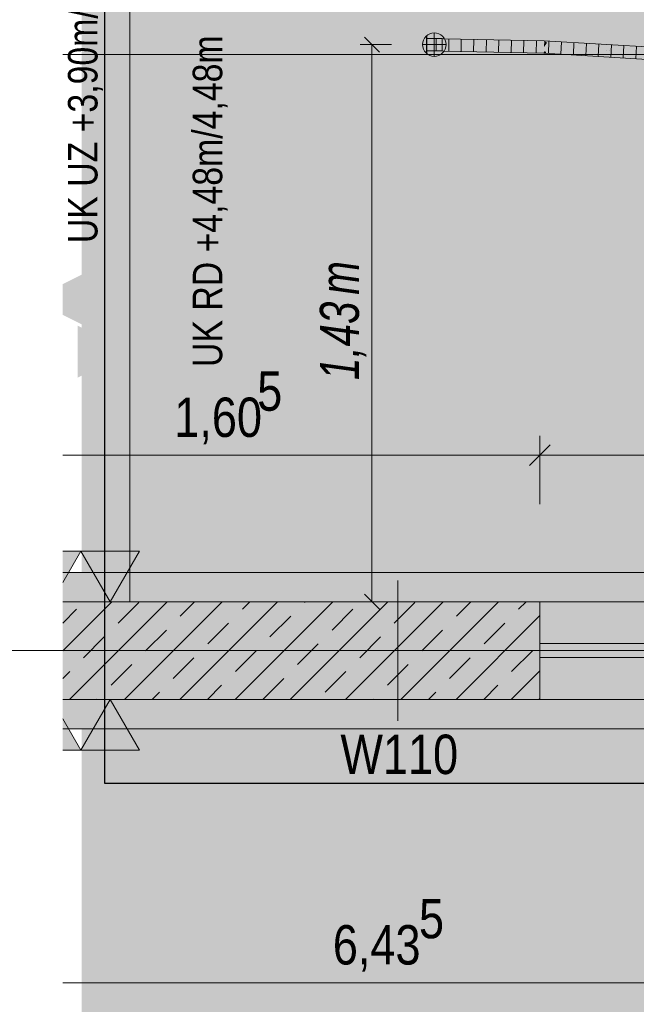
# Model space of a CAD drawing. Extents: x -620 to 300, y 62 to 1162.
# Tile 87 of 93: x -542 to -510, y 817 to 867. Entities that reach past the tile are written whole.
import ezdxf
from ezdxf.lldxf.tags import DXFTag

# ---------------------------------------------------------------- set-up
doc = ezdxf.new("R2010")
doc.units = 0
doc.layers.get('0').update_dxf_attribs({"lineweight": 13})
for name, color, linetype, lineweight, true_color in [('00_Beschriftung UZ', 3, 'Continuous', 35, 0x00ff00), ('30 -34 Innenwände- 1 tragend', 7, 'Continuous', 13, 0xdd0806), ('30 -34 Innenwände- 4 Türen_Fenster', 7, 'Continuous', 15, 0x9955ff), ('30 -35 Decken- 1 Konstruktion-Träger- Stahlbeton', 7, 'Continuous', 13, 0x33aa00), ('30 -35 Decken- 2.1 Treppen Innen 2D', 7, 'Continuous', 9, 0x599559), ('70 -72 Beschriftung- 2 Beschriftung Bauteile', 7, 'Continuous', 9, 0x9999ff), ('70 -76 Bemaßung- 2 Allgemein', 9, 'Continuous', 5, 0x808080), ('E_Aussparung Bemaßung', 5, 'Continuous', 9, 0x0000ff), ('E_Leerrohr 25', 7, 'Continuous', 5, 0xff8000), ('E_Leerrohr 25-Shading', 7, 'Continuous', 9, 0xff8000), ('E_Leerrohr 32', 7, 'Continuous', 9, 0x00b300), ('E_Leerrohr 32-Shading', 7, 'Continuous', 9, 0x00b300), ('E_Leerrohr_Detailnummer', 1, 'Continuous', 25, 0xff0000), ('E_Leerrohrdose 32', 7, 'Continuous', 9, 0x99ff99), ('iwb_Layout Achsbezeichung', 1, 'Continuous', 13, 0xff0000), ('iwb_Layout BA_Markierung', 7, 'Continuous', 9, 0xbadcdc), ('iwb_Schraffur_Unterzug', 7, 'Continuous', 5, 0xffffcc), ('iwb_Schraffur_Verglasung', 5, 'Continuous', 13, 0x0000ff), ('iwb_Schraffur_Wand in Bauart BABW', 7, 'Continuous', 13, 0xac59ff), ('iwb_Sichtbeton', 2, 'Continuous', 50, 0xffff00), ('iwb_Sichtbeton-Shading', 2, 'Continuous', 50, 0xffff00)]:
    doc.layers.add(name, color=color, linetype=linetype, lineweight=lineweight, true_color=true_color)
for name, color, linetype, lineweight in [('70 -71 Achsen- 1 Gebäudeachsen', 7, 'STRICHPUNKT2-A06G94JT8I', 18), ('70 -75 Raumstempel- 3 Wandstempel', 7, 'Continuous', 50), ('Keine', 7, 'Continuous', 9)]:
    doc.layers.add(name, color=color, linetype=linetype, lineweight=lineweight)
doc.styles.get("Standard").update_dxf_attribs({"font": 'ARIALN.TTF'})
tags = doc.linetypes.add('fein_strichliert-A06G94JU8I', pattern=[4, 1, -2, 1]).pattern_tags.tags
tags[8:9] = [DXFTag(74, 4), DXFTag(75, 0), DXFTag(340, '0'), DXFTag(46, 0.0), DXFTag(50, 0.0), DXFTag(44, 0.0), DXFTag(45, 0.0)]
tags[6:7] = [DXFTag(74, 4), DXFTag(75, 0), DXFTag(340, '0'), DXFTag(46, 0.0), DXFTag(50, 0.0), DXFTag(44, 0.0), DXFTag(45, 0.0)]
tags[4:5] = [DXFTag(74, 4), DXFTag(75, 0), DXFTag(340, '0'), DXFTag(46, 0.0), DXFTag(50, 0.0), DXFTag(44, 0.0), DXFTag(45, 0.0)]
tags = doc.linetypes.add('STRICHPUNKT2', pattern=[12.7, 6.35, -3.175, 0, -3.175]).pattern_tags.tags
tags[10:11] = [DXFTag(74, 4), DXFTag(75, 0), DXFTag(340, '0'), DXFTag(46, 0.0), DXFTag(50, 0.0), DXFTag(44, 0.0), DXFTag(45, 0.0)]
tags[8:9] = [DXFTag(74, 4), DXFTag(75, 0), DXFTag(340, '0'), DXFTag(46, 0.0), DXFTag(50, 0.0), DXFTag(44, 0.0), DXFTag(45, 0.0)]
tags[6:7] = [DXFTag(74, 4), DXFTag(75, 0), DXFTag(340, '0'), DXFTag(46, 0.0), DXFTag(50, 0.0), DXFTag(44, 0.0), DXFTag(45, 0.0)]
tags[4:5] = [DXFTag(74, 4), DXFTag(75, 0), DXFTag(340, '0'), DXFTag(46, 0.0), DXFTag(50, 0.0), DXFTag(44, 0.0), DXFTag(45, 0.0)]
tags = doc.linetypes.add('STRICHPUNKT2-A06G94JT8I', pattern=[12.7, 6.35, -3.175, 0, -3.175]).pattern_tags.tags
tags[10:11] = [DXFTag(74, 4), DXFTag(75, 0), DXFTag(340, '0'), DXFTag(46, 0.0), DXFTag(50, 0.0), DXFTag(44, 0.0), DXFTag(45, 0.0)]
tags[8:9] = [DXFTag(74, 4), DXFTag(75, 0), DXFTag(340, '0'), DXFTag(46, 0.0), DXFTag(50, 0.0), DXFTag(44, 0.0), DXFTag(45, 0.0)]
tags[6:7] = [DXFTag(74, 4), DXFTag(75, 0), DXFTag(340, '0'), DXFTag(46, 0.0), DXFTag(50, 0.0), DXFTag(44, 0.0), DXFTag(45, 0.0)]
tags[4:5] = [DXFTag(74, 4), DXFTag(75, 0), DXFTag(340, '0'), DXFTag(46, 0.0), DXFTag(50, 0.0), DXFTag(44, 0.0), DXFTag(45, 0.0)]

# ---------------------------------------------------------------- blocks, each defined once
blk = doc.blocks.new('Shading-A06G94F78I', base_point=(-458.376, 320.614))
at = {"layer": 'iwb_Sichtbeton-Shading', "color": 51, "true_color": 0xffff7f}
for points in [[(-539.606, 837.414), (-515.176, 837.414), (-539.606, 836.957)], [(-539.606, 836.957), (-515.176, 837.414), (-515.176, 836.814)], [(-539.606, 836.957), (-515.176, 836.814), (-539.606, 836.814)], [(-539.606, 832.414), (-515.176, 832.414), (-539.606, 831.957)], [(-539.606, 831.957), (-515.176, 832.414), (-515.176, 831.814)], [(-539.606, 831.957), (-515.176, 831.814), (-539.606, 831.814)]]:
    blk.add_solid(points, dxfattribs=at)
blk = doc.blocks.new('Shading-A06G94H58I', base_point=(-475.427, 860.228))
at = {"layer": 'E_Leerrohr 32-Shading', "color": 83, "true_color": 0x7fbd7f}
for points in [[(-514.956, 865.737), (-514.952, 865.824), (-520.972, 865.948)], [(-520.972, 865.855), (-514.956, 865.731), (-520.972, 865.948), (-514.956, 865.737)], [(-514.81, 865.722), (-514.952, 865.824), (-514.956, 865.737)], [(-514.956, 865.731), (-514.81, 865.722), (-514.956, 865.737)], [(-514.952, 865.824), (-508.947, 865.421), (-508.943, 865.467)], [(-514.952, 865.824), (-514.81, 865.722), (-508.947, 865.421), (-511.659, 865.535)], [(-514.978, 865.185), (-514.974, 865.279), (-520.972, 865.308), (-520.972, 865.402)], [(-514.974, 865.279), (-514.978, 865.185), (-514.864, 865.271), (-514.867, 865.178)], [(-514.974, 865.279), (-514.864, 865.271), (-514.864, 865.272)], [(-514.867, 865.178), (-508.992, 864.829), (-514.864, 865.272), (-508.985, 864.922)], [(-508.947, 865.421), (-511.659, 865.535), (-508.948, 865.398), (-509.762, 865.422)], [(-509.762, 865.422), (-508.95, 865.373), (-508.948, 865.398)], [(-508.948, 865.398), (-508.95, 865.373), (-507.775, 865.342), (-507.275, 865.308)], [(-507.275, 865.308), (-508.95, 865.373), (-505.907, 865.178), (-507.884, 865.272)], [(-508.947, 865.421), (-508.948, 865.398), (-507.775, 865.342)], [(-507.275, 865.308), (-508.943, 865.467), (-508.947, 865.421)], [(-507.884, 865.272), (-502.957, 864.804), (-505.907, 865.178), (-502.946, 864.897)], [(-508.992, 864.829), (-503.017, 864.261), (-508.985, 864.922), (-503.012, 864.31)], [(-503.012, 864.31), (-503.007, 864.354), (-508.985, 864.922)], [(-502.957, 864.804), (-496.963, 864.136), (-502.946, 864.897)], [(-503.017, 864.261), (-499.459, 863.808), (-503.012, 864.31)], [(-499.459, 863.808), (-503.007, 864.354), (-503.012, 864.31)], [(-503.007, 864.354), (-499.459, 863.808), (-497.045, 863.556), (-497.053, 863.502)], [(-503.007, 864.354), (-497.045, 863.556), (-497.04, 863.595)], [(-496.963, 864.136), (-499.407, 864.352), (-496.965, 864.125)], [(-499.407, 864.352), (-496.973, 864.067), (-496.965, 864.125)], [(-499.407, 864.352), (-496.976, 864.043), (-496.973, 864.067)], [(-496.976, 864.043), (-492.027, 863.366), (-496.973, 864.067)], [(-491.338, 863.204), (-492.027, 863.366), (-492.673, 863.372), (-496.976, 864.043)], [(-496.973, 864.067), (-492.027, 863.366), (-496.965, 864.125), (-496.726, 864.099)], [(-496.726, 864.099), (-496.963, 864.136), (-496.965, 864.125)], [(-497.053, 863.502), (-492.742, 862.83), (-497.045, 863.556)], [(-492.742, 862.83), (-497.04, 863.595), (-497.045, 863.556)], [(-497.04, 863.595), (-492.742, 862.83), (-491.092, 862.632), (-491.101, 862.574)], [(-497.04, 863.595), (-491.092, 862.632), (-491.086, 862.666)], [(-491.338, 863.204), (-492.673, 863.372), (-492.673, 863.372)], [(-491.008, 863.127), (-491.338, 863.204), (-492.673, 863.372)], [(-492.673, 863.372), (-491.01, 863.113), (-491.008, 863.127)], [(-490.995, 863.205), (-492.027, 863.366), (-491.002, 863.162), (-491.338, 863.204)], [(-491.338, 863.204), (-491.008, 863.127), (-491.002, 863.162)], [(-489.99, 863.023), (-490.995, 863.205), (-491.002, 863.162)], [(-485.526, 862.124), (-491.008, 863.127), (-485.759, 862.16), (-491.01, 863.113)], [(-491.008, 863.127), (-489.99, 863.023), (-491.002, 863.162)], [(-491.008, 863.127), (-485.044, 862.122), (-489.99, 863.023), (-485.043, 862.126)], [(-485.044, 862.122), (-491.008, 863.127), (-485.057, 862.052), (-485.526, 862.124)], [(-491.101, 862.574), (-485.842, 861.62), (-491.092, 862.632)], [(-485.842, 861.62), (-491.086, 862.666), (-491.092, 862.632)], [(-491.086, 862.666), (-485.842, 861.62), (-485.15, 861.558), (-485.162, 861.497)], [(-491.086, 862.666), (-485.15, 861.558), (-485.145, 861.589)], [(-485.526, 862.124), (-485.759, 862.16), (-485.758, 862.16)], [(-485.759, 862.16), (-485.061, 862.034), (-485.06, 862.039)], [(-485.06, 862.039), (-485.526, 862.124), (-485.758, 862.16)], [(-485.526, 862.124), (-485.06, 862.039), (-485.057, 862.052)], [(-485.061, 862.034), (-484.696, 861.971), (-485.06, 862.039)], [(-484.682, 861.968), (-485.061, 862.034), (-480.602, 861.201), (-480.612, 861.151)], [(-484.696, 861.971), (-485.061, 862.034), (-484.682, 861.968)], [(-485.06, 862.039), (-484.696, 861.971), (-485.057, 862.052), (-484.779, 862.007)], [(-484.779, 862.007), (-485.044, 862.122), (-485.057, 862.052)], [(-484.777, 862.073), (-485.043, 862.126), (-485.044, 862.122)], [(-485.044, 862.122), (-484.779, 862.007), (-484.777, 862.073), (-482.924, 861.705)], [(-484.779, 862.007), (-484.696, 861.971), (-482.924, 861.705), (-481.365, 861.396)], [(-481.334, 861.388), (-481.365, 861.396), (-484.682, 861.968), (-484.696, 861.971)], [(-480.6, 861.212), (-481.334, 861.388), (-480.602, 861.201), (-484.682, 861.968)], [(-483.31, 861.169), (-483.1, 861.133), (-485.162, 861.497), (-485.15, 861.558)], [(-483.31, 861.169), (-485.162, 861.497), (-484.652, 861.396)], [(-483.1, 861.133), (-481.418, 860.849), (-485.15, 861.558), (-485.145, 861.589)], [(-484.57, 861.379), (-483.012, 861.116), (-484.652, 861.396), (-483.31, 861.169)], [(-480.966, 860.754), (-483.012, 861.116), (-481.862, 860.842), (-484.57, 861.379)], [(-481.334, 861.388), (-481.283, 861.379), (-481.365, 861.396)], [(-481.283, 861.379), (-481.334, 861.388), (-480.599, 861.215), (-480.6, 861.212)], [(-480.599, 861.215), (-480.594, 861.242), (-481.283, 861.379)], [(-479.095, 860.849), (-480.395, 861.162), (-480.612, 861.151), (-480.602, 861.201)], [(-480.395, 861.162), (-480.6, 861.212), (-480.602, 861.201)], [(-479.013, 860.833), (-480.599, 861.215), (-479.095, 860.849), (-480.6, 861.212)], [(-478.582, 860.785), (-480.594, 861.242), (-479.013, 860.833), (-480.599, 861.215)], [(-478.576, 860.842), (-480.594, 861.242), (-478.582, 860.785)], [(-481.336, 860.833), (-481.418, 860.849), (-483.012, 861.116), (-483.31, 861.169)], [(-481.336, 860.833), (-483.012, 861.116), (-480.909, 860.748), (-480.966, 860.754)], [(-481.207, 860.712), (-480.7, 860.707), (-481.862, 860.842), (-480.966, 860.754)], [(-481.207, 860.712), (-480.718, 860.615), (-480.713, 860.643)], [(-480.7, 860.707), (-481.207, 860.712), (-480.713, 860.643)], [(-480.966, 860.754), (-480.7, 860.707), (-480.909, 860.748)], [(-479.587, 860.486), (-480.7, 860.707), (-480.713, 860.643)], [(-478.582, 860.785), (-479.013, 860.833), (-478.585, 860.748)], [(-477.263, 860.486), (-478.582, 860.785), (-478.585, 860.748)], [(-477.922, 860.712), (-478.576, 860.842), (-477.263, 860.486), (-478.582, 860.785)], [(-476.152, 860.36), (-477.922, 860.712), (-476.159, 860.322), (-476.217, 860.33)], [(-476.217, 860.33), (-477.922, 860.712), (-477.106, 860.454), (-477.263, 860.486)], [(-480.718, 860.615), (-479.587, 860.486), (-480.713, 860.643)], [(-479.43, 860.454), (-479.587, 860.486), (-478.771, 860.228), (-480.718, 860.615)], [(-479.348, 860.438), (-479.43, 860.454), (-478.689, 860.212), (-478.771, 860.228)], [(-479.348, 860.438), (-478.689, 860.212), (-478.026, 860.176), (-478.035, 860.082)], [(-476.16, 860.317), (-476.217, 860.33), (-477.024, 860.438), (-477.106, 860.454)], [(-476.978, 860.432), (-477.024, 860.438), (-476.17, 860.268)], [(-476.16, 860.317), (-476.978, 860.432), (-476.17, 860.268)], [(-476.217, 860.33), (-476.16, 860.317), (-476.159, 860.322)], [(-476.17, 860.268), (-475.337, 860.212), (-476.16, 860.317)], [(-475.337, 860.212), (-476.17, 860.268), (-474.625, 860.082), (-475.661, 860.176)], [(-476.16, 860.317), (-475.337, 860.212), (-476.159, 860.322), (-475.427, 860.228)], [(-475.427, 860.228), (-476.152, 860.36), (-476.159, 860.322)], [(-476.258, 859.806), (-478.03, 860.133), (-476.946, 859.866), (-478.035, 860.082)], [(-478.026, 860.176), (-478.03, 860.133), (-476.254, 859.824), (-476.258, 859.806)], [(-476.946, 859.866), (-476.272, 859.732), (-476.266, 859.764)], [(-476.258, 859.806), (-476.946, 859.866), (-476.266, 859.764)], [(-476.266, 859.764), (-476.272, 859.732), (-474.743, 859.548), (-474.742, 859.548)], [(-476.272, 859.732), (-471.817, 858.919), (-474.742, 859.548), (-471.802, 859.012)], [(-476.258, 859.806), (-476.266, 859.764), (-474.743, 859.548)], [(-474.742, 859.548), (-476.254, 859.824), (-476.258, 859.806)], [(-475.391, 860.151), (-475.661, 860.176), (-471.728, 859.458)], [(-471.72, 859.502), (-474.63, 860.082), (-471.728, 859.458), (-475.391, 860.151)], [(-474.625, 860.082), (-474.63, 860.082), (-471.712, 859.551), (-471.72, 859.502)], [(-471.728, 859.458), (-467.28, 858.792), (-471.72, 859.502)], [(-467.28, 858.792), (-467.268, 858.885), (-471.72, 859.502), (-471.712, 859.551)], [(-471.817, 858.919), (-468.351, 858.4), (-471.802, 859.012), (-469.229, 858.626)], [(-467.268, 858.885), (-467.28, 858.792), (-465.258, 858.681), (-464.601, 858.576)], [(-464.601, 858.576), (-467.28, 858.792), (-464.31, 858.53), (-465.648, 858.626)], [(-465.258, 858.681), (-465.011, 858.642), (-462.814, 858.433), (-463.809, 858.513)], [(-469.229, 858.626), (-468.351, 858.4), (-467.477, 858.364), (-467.484, 858.27)], [(-467.347, 858.255), (-467.437, 858.33), (-467.484, 858.27), (-467.479, 858.333)], [(-467.347, 858.255), (-467.484, 858.27), (-467.463, 858.267)], [(-467.437, 858.33), (-467.477, 858.364), (-467.479, 858.333)], [(-467.336, 858.343), (-467.477, 858.364), (-467.339, 858.323), (-467.437, 858.33)], [(-467.463, 858.267), (-467.348, 858.25), (-467.347, 858.255)], [(-467.437, 858.33), (-467.347, 858.255), (-467.339, 858.323)], [(-467.347, 858.255), (-467.348, 858.25), (-467.17, 858.242)], [(-467.17, 858.242), (-467.348, 858.25), (-462.856, 857.828), (-462.858, 857.795)], [(-465.73, 858.18), (-466.947, 858.303), (-467.347, 858.255), (-467.339, 858.323)], [(-465.73, 858.18), (-467.347, 858.255), (-467.17, 858.242)], [(-466.947, 858.303), (-467.336, 858.343), (-467.339, 858.323)], [(-467.17, 858.242), (-462.856, 857.828), (-464.926, 858.081)], [(-465.73, 858.18), (-467.17, 858.242), (-464.926, 858.081)], [(-465.73, 858.18), (-464.926, 858.081), (-464.356, 858.041)], [(-462.817, 858.393), (-464.057, 858.512), (-463.058, 858.364), (-465.648, 858.626)], [(-465.011, 858.642), (-464.601, 858.576), (-463.809, 858.513)], [(-463.809, 858.513), (-464.601, 858.576), (-463.291, 858.457), (-464.31, 858.53)], [(-462.815, 858.423), (-464.057, 858.512), (-462.817, 858.393)], [(-462.815, 858.423), (-462.814, 858.433), (-463.291, 858.457), (-463.809, 858.513)], [(-462.817, 858.393), (-463.058, 858.364), (-462.82, 858.352)], [(-463.009, 858.361), (-463.058, 858.364), (-462.82, 858.34)], [(-462.82, 858.352), (-463.009, 858.361), (-462.82, 858.34)], [(-462.325, 858.373), (-462.817, 858.393), (-462.68, 858.349), (-462.82, 858.352)], [(-462.82, 858.352), (-462.82, 858.34), (-462.68, 858.349)], [(-462.68, 858.349), (-462.82, 858.34), (-461.84, 858.333), (-461.84, 858.328)], [(-461.84, 858.328), (-462.82, 858.34), (-461.84, 858.303)], [(-461.84, 858.303), (-462.82, 858.34), (-461.84, 858.303)], [(-462.815, 858.423), (-462.817, 858.393), (-461.923, 858.4), (-462.325, 858.373)], [(-461.923, 858.4), (-462.814, 858.433), (-462.815, 858.423)], [(-460.979, 858.317), (-462.325, 858.373), (-462.68, 858.349)], [(-461.923, 858.4), (-462.325, 858.373), (-461.839, 858.395), (-461.84, 858.353)], [(-461.839, 858.397), (-461.923, 858.4), (-461.839, 858.395)], [(-461.84, 858.353), (-460.979, 858.317), (-461.839, 858.395), (-460.462, 858.308)], [(-461.84, 858.328), (-460.979, 858.317), (-461.84, 858.333)], [(-460.979, 858.317), (-461.84, 858.328), (-458.342, 858.174), (-461.84, 858.303)], [(-460.462, 858.308), (-458.426, 858.27), (-461.839, 858.395), (-461.839, 858.397)], [(-460.979, 858.317), (-459.926, 858.274), (-460.462, 858.308)], [(-460.979, 858.317), (-458.342, 858.174), (-459.926, 858.274)], [(-458.342, 858.209), (-460.462, 858.308), (-459.926, 858.274)], [(-458.342, 858.209), (-458.342, 858.267), (-460.462, 858.308), (-458.426, 858.27)], [(-459.926, 858.274), (-458.342, 858.174), (-458.342, 858.209)], [(-458.523, 858.18), (-458.342, 858.173), (-458.342, 858.174)], [(-464.926, 858.081), (-462.856, 857.828), (-464.356, 858.041), (-462.852, 857.888)], [(-462.858, 857.795), (-458.523, 857.634), (-462.856, 857.828)], [(-462.856, 857.828), (-458.571, 857.636), (-462.852, 857.888), (-458.554, 857.635)], [(-461.91, 857.853), (-462.852, 857.888), (-458.445, 857.633), (-458.554, 857.635)], [(-458.342, 857.627), (-458.342, 857.721), (-461.91, 857.853)], [(-458.571, 857.636), (-458.523, 857.634), (-458.554, 857.635)], [(-458.554, 857.635), (-458.523, 857.634), (-458.445, 857.633), (-458.342, 857.627)]]:
    blk.add_solid(points, dxfattribs=at)
at = {"layer": 'E_Leerrohr 32-Shading', "color": 83, "true_color": 0x7fd57f}
for points in [[(-520.972, 865.628), (-514.957, 865.716), (-520.972, 865.855), (-514.956, 865.731)], [(-514.957, 865.716), (-514.962, 865.592), (-514.81, 865.722), (-514.903, 865.591)], [(-514.81, 865.722), (-514.956, 865.731), (-514.957, 865.716)], [(-514.81, 865.722), (-514.903, 865.591), (-511.659, 865.535)], [(-514.957, 865.716), (-520.972, 865.628), (-514.962, 865.592)], [(-520.972, 865.628), (-514.965, 865.505), (-514.962, 865.592)], [(-514.974, 865.279), (-514.965, 865.505), (-520.972, 865.402), (-520.972, 865.628)], [(-514.965, 865.505), (-514.974, 865.279), (-511.769, 865.31), (-514.864, 865.272)], [(-514.962, 865.592), (-514.965, 865.505), (-514.903, 865.591)], [(-514.965, 865.505), (-513.762, 865.457), (-514.903, 865.591), (-510.43, 865.428)], [(-514.965, 865.505), (-511.769, 865.315), (-510.697, 865.334), (-511.674, 865.312)], [(-514.965, 865.505), (-511.769, 865.31), (-511.769, 865.315)], [(-511.659, 865.535), (-514.903, 865.591), (-509.762, 865.422), (-510.43, 865.428)], [(-514.864, 865.272), (-508.985, 864.922), (-511.708, 865.311), (-508.968, 865.148)], [(-513.762, 865.457), (-510.697, 865.334), (-510.43, 865.428), (-508.95, 865.373)], [(-511.769, 865.315), (-511.708, 865.311), (-511.674, 865.312)], [(-511.769, 865.31), (-511.708, 865.311), (-511.769, 865.315)], [(-511.674, 865.312), (-511.708, 865.311), (-511.622, 865.31)], [(-511.708, 865.311), (-508.968, 865.148), (-508.957, 865.287)], [(-509.683, 865.293), (-510.697, 865.334), (-511.622, 865.31), (-511.674, 865.312)], [(-508.957, 865.287), (-508.95, 865.373), (-509.683, 865.293), (-510.697, 865.334)], [(-510.43, 865.428), (-508.95, 865.373), (-509.762, 865.422)], [(-508.968, 865.148), (-507.884, 865.272), (-508.957, 865.287)], [(-507.884, 865.272), (-508.968, 865.148), (-502.957, 864.804), (-502.97, 864.685)], [(-507.884, 865.272), (-508.95, 865.373), (-508.957, 865.287)], [(-503.007, 864.354), (-502.982, 864.579), (-508.985, 864.922), (-508.968, 865.148)], [(-508.968, 865.148), (-502.982, 864.579), (-502.97, 864.685)], [(-499.407, 864.352), (-502.957, 864.804), (-502.97, 864.685)], [(-497.04, 863.595), (-497.008, 863.819), (-503.007, 864.354), (-502.982, 864.579)], [(-502.982, 864.579), (-499.407, 864.352), (-502.97, 864.685)], [(-499.407, 864.352), (-502.982, 864.579), (-496.976, 864.043), (-496.995, 863.914)], [(-502.982, 864.579), (-497.008, 863.819), (-496.995, 863.914)], [(-491.086, 862.666), (-491.048, 862.889), (-497.04, 863.595), (-497.008, 863.819)], [(-497.008, 863.819), (-492.673, 863.372), (-496.995, 863.914)], [(-497.008, 863.819), (-491.048, 862.889), (-492.673, 863.372), (-491.01, 863.113)], [(-492.673, 863.372), (-496.976, 864.043), (-496.995, 863.914)], [(-491.086, 862.666), (-485.145, 861.589), (-491.066, 862.785)], [(-485.145, 861.589), (-485.103, 861.811), (-491.066, 862.785), (-491.048, 862.889)], [(-485.103, 861.811), (-485.061, 862.034), (-491.048, 862.889), (-491.01, 863.113)], [(-485.145, 861.589), (-480.656, 860.929), (-485.103, 861.811)], [(-480.656, 860.929), (-480.612, 861.151), (-485.103, 861.811), (-485.061, 862.034)], [(-480.656, 860.929), (-485.145, 861.589), (-480.686, 860.777), (-481.418, 860.849)], [(-481.418, 860.849), (-481.336, 860.833), (-480.686, 860.777), (-480.688, 860.769)], [(-480.688, 860.769), (-481.336, 860.833), (-480.693, 860.742), (-480.909, 860.748)], [(-480.909, 860.748), (-480.7, 860.707), (-480.693, 860.742)], [(-477.953, 860.392), (-480.437, 860.735), (-480.7, 860.707), (-480.693, 860.742)], [(-477.953, 860.392), (-480.7, 860.707), (-479.587, 860.486)], [(-480.437, 860.735), (-480.688, 860.769), (-480.693, 860.742)], [(-480.688, 860.769), (-480.494, 860.75), (-480.686, 860.777), (-480.376, 860.747)], [(-480.294, 860.731), (-480.688, 860.769), (-480.437, 860.735)], [(-479.117, 860.623), (-480.656, 860.929), (-480.686, 860.777)], [(-479.095, 860.849), (-480.612, 861.151), (-479.117, 860.623), (-480.656, 860.929)], [(-480.494, 860.75), (-479.035, 860.607), (-480.376, 860.747), (-479.117, 860.623)], [(-479.035, 860.607), (-480.294, 860.731), (-477.953, 860.392), (-480.437, 860.735)], [(-479.035, 860.607), (-479.021, 860.75), (-479.117, 860.623), (-479.105, 860.747)], [(-479.021, 860.75), (-479.013, 860.833), (-479.105, 860.747), (-479.095, 860.849)], [(-479.023, 860.731), (-479.035, 860.607), (-477.263, 860.486), (-477.953, 860.392)], [(-479.013, 860.833), (-479.023, 860.731), (-478.585, 860.748)], [(-479.023, 860.731), (-477.263, 860.486), (-478.585, 860.748)], [(-479.315, 860.47), (-479.587, 860.486), (-479.43, 860.454)], [(-479.348, 860.438), (-479.173, 860.462), (-479.43, 860.454), (-479.315, 860.47)], [(-479.348, 860.438), (-477.953, 860.392), (-479.173, 860.462)], [(-478.026, 860.176), (-477.588, 860.193), (-479.348, 860.438), (-477.585, 860.226)], [(-479.348, 860.438), (-477.585, 860.226), (-477.953, 860.392), (-477.581, 860.267)], [(-476.254, 859.824), (-477.383, 860.201), (-478.026, 860.176)], [(-476.734, 860.234), (-476.17, 860.268), (-477.953, 860.392), (-477.438, 860.462)], [(-476.734, 860.234), (-477.953, 860.392), (-477.576, 860.317)], [(-477.576, 860.317), (-477.953, 860.392), (-477.581, 860.267)], [(-477.588, 860.193), (-477.383, 860.201), (-477.585, 860.226)], [(-477.585, 860.226), (-477.383, 860.201), (-477.581, 860.267)], [(-477.383, 860.201), (-477.06, 860.214), (-477.581, 860.267), (-477.576, 860.317)], [(-477.06, 860.214), (-476.734, 860.234), (-477.576, 860.317)], [(-477.024, 860.438), (-477.106, 860.454), (-477.438, 860.462), (-477.378, 860.47)], [(-477.438, 860.462), (-476.17, 860.268), (-477.024, 860.438)], [(-476.212, 860.046), (-477.06, 860.214), (-476.254, 859.824), (-477.383, 860.201)], [(-477.106, 860.454), (-477.263, 860.486), (-477.378, 860.47)], [(-476.734, 860.234), (-477.06, 860.214), (-476.317, 860.193)], [(-477.06, 860.214), (-476.212, 860.046), (-476.185, 860.189)], [(-476.185, 860.189), (-476.17, 860.268), (-476.317, 860.193), (-476.734, 860.234)], [(-476.212, 860.046), (-475.661, 860.176), (-476.185, 860.189)], [(-475.661, 860.176), (-476.17, 860.268), (-476.185, 860.189)], [(-476.254, 859.824), (-471.765, 859.235), (-476.212, 860.046)], [(-476.254, 859.824), (-474.742, 859.548), (-471.765, 859.235), (-471.782, 859.129)], [(-476.212, 860.046), (-471.765, 859.235), (-475.661, 860.176), (-471.728, 859.458)], [(-474.742, 859.548), (-471.802, 859.012), (-471.782, 859.129)], [(-471.765, 859.235), (-471.782, 859.129), (-468.328, 858.72), (-468.436, 858.709)], [(-471.765, 859.235), (-467.28, 858.792), (-471.728, 859.458)], [(-471.765, 859.235), (-468.328, 858.72), (-467.28, 858.792), (-467.294, 858.675)], [(-471.782, 859.129), (-471.802, 859.012), (-468.436, 858.709), (-469.229, 858.626)], [(-468.328, 858.72), (-469.229, 858.626), (-467.333, 858.368), (-467.477, 858.364)], [(-468.328, 858.72), (-467.308, 858.567), (-467.294, 858.675)], [(-468.328, 858.72), (-467.333, 858.368), (-467.308, 858.567)], [(-467.308, 858.567), (-465.648, 858.626), (-467.294, 858.675)], [(-465.648, 858.626), (-467.28, 858.792), (-467.294, 858.675)], [(-467.477, 858.364), (-467.336, 858.343), (-467.333, 858.368)], [(-467.333, 858.368), (-467.336, 858.343), (-465.72, 858.402), (-465.73, 858.18)], [(-467.308, 858.567), (-467.333, 858.368), (-465.72, 858.406), (-465.72, 858.402)], [(-463.699, 858.373), (-465.648, 858.626), (-465.72, 858.406), (-467.308, 858.567)], [(-465.73, 858.18), (-462.852, 857.888), (-465.72, 858.406), (-462.836, 858.114)], [(-463.699, 858.373), (-465.72, 858.406), (-465.634, 858.402)], [(-463.326, 858.285), (-465.72, 858.406), (-464.321, 858.264)], [(-463.058, 858.364), (-465.648, 858.626), (-463.699, 858.373)], [(-465.634, 858.402), (-463.326, 858.285), (-463.699, 858.373), (-463.063, 858.291)], [(-464.285, 858.265), (-464.321, 858.264), (-464.285, 858.261)], [(-462.836, 858.114), (-462.826, 858.26), (-464.285, 858.265), (-463.326, 858.285)], [(-462.836, 858.114), (-464.285, 858.265), (-464.285, 858.261)], [(-462.823, 858.296), (-462.82, 858.34), (-463.699, 858.373), (-463.058, 858.364)], [(-462.823, 858.296), (-463.699, 858.373), (-463.063, 858.291)], [(-463.326, 858.285), (-462.826, 858.26), (-463.063, 858.291)], [(-462.826, 858.26), (-462.823, 858.296), (-463.063, 858.291)], [(-462.836, 858.114), (-458.523, 858.18), (-462.826, 858.26)], [(-462.836, 858.114), (-458.342, 857.947), (-458.523, 858.18), (-458.342, 858.173)], [(-462.826, 858.26), (-458.523, 858.18), (-462.823, 858.296), (-461.84, 858.303)], [(-461.84, 858.303), (-462.82, 858.34), (-462.823, 858.296)], [(-462.844, 857.996), (-462.852, 857.888), (-458.342, 857.947), (-461.91, 857.853)], [(-462.836, 858.114), (-462.844, 857.996), (-458.342, 857.947)], [(-461.91, 857.853), (-458.342, 857.721), (-458.342, 857.947)]]:
    blk.add_solid(points, dxfattribs=at)
blk = doc.blocks.new('Shading-A06G94I18I', base_point=(-520.185, 865.308))
at = {"layer": 'E_Leerrohr 25-Shading', "color": 43, "true_color": 0xd7ab7f}
for points in [[(-520.972, 865.947), (-520.972, 866.078), (-520.984, 865.947), (-520.984, 866.078)], [(-520.972, 865.178), (-520.972, 865.31), (-520.984, 865.178), (-520.984, 865.31)]]:
    blk.add_solid(points, dxfattribs=at)
at = {"layer": 'E_Leerrohr 25-Shading', "color": 31, "true_color": 0xfabd7f}
for points in [[(-520.972, 865.79), (-520.972, 865.947), (-520.984, 865.79), (-520.984, 865.947)], [(-520.984, 865.628), (-520.972, 865.628), (-520.984, 865.79), (-520.972, 865.79)], [(-520.972, 865.536), (-520.972, 865.628), (-520.984, 865.536), (-520.984, 865.628)], [(-520.984, 865.31), (-520.972, 865.31), (-520.984, 865.536), (-520.972, 865.536)]]:
    blk.add_solid(points, dxfattribs=at)
at = {"layer": 'E_Leerrohr 25-Shading', "color": 31, "true_color": 0xecb67f}
for points in [[(-520.185, 865.628), (-520.185, 865.948), (-520.972, 865.628), (-520.972, 865.948)], [(-520.185, 865.308), (-520.185, 865.628), (-520.972, 865.308), (-520.972, 865.628)]]:
    blk.add_solid(points, dxfattribs=at)
blk = doc.blocks.new('Polygon-A06G94JL8I')
at = {"color": 0, "linetype": 'ByBlock', "lineweight": -2, "ltscale": 0.13}
blk.add_solid([(-459.485, 86.607), (-538.631, 86.396), (-459.318, 1083.814), (-538.631, 1083.814)], dxfattribs=at)
blk = doc.blocks.new('Referenz-A06G94JV8I')
at = {"layer": '00_Beschriftung UZ', "color": 0, "linetype": 'Continuous', "lineweight": -2, "ltscale": 0.13}
for points in [[(-538.507, 851.249), (-539.606, 853.369), (-538.508, 853.919)], [(-538.507, 851.249), (-539.606, 851.797), (-539.606, 853.369)], [(-538.849, 848.579), (-536.179, 849.911), (-538.848, 851.25)], [(-533.507, 848.579), (-536.177, 849.911), (-533.508, 851.25)]]:
    blk.add_solid(points, dxfattribs=at)
at = {"layer": '30 -34 Innenwände- 1 tragend', "color": 0, "lineweight": -2}
for p, q in [((-515.177, 837.114), (-539.606, 837.114)), ((-539.606, 834.605), (-537.098, 837.114)), ((-539.606, 834.605), (-537.098, 837.114)), ((-539.27, 832.114), (-534.27, 837.114)), ((-539.27, 832.114), (-534.27, 837.114)), ((-536.777, 836.02), (-535.716, 837.081)), ((-536.777, 836.02), (-535.716, 837.081)), ((-536.441, 832.114), (-531.441, 837.114)), ((-536.441, 832.114), (-531.441, 837.114)), ((-533.613, 832.114), (-528.613, 837.114)), ((-533.613, 832.114), (-528.613, 837.114)), ((-533.595, 836.374), (-532.855, 837.114)), ((-533.595, 836.374), (-532.855, 837.114)), ((-530.784, 832.114), (-525.784, 837.114)), ((-530.784, 832.114), (-525.784, 837.114)), ((-530.413, 836.728), (-530.027, 837.114)), ((-530.413, 836.728), (-530.027, 837.114)), ((-527.956, 832.114), (-522.956, 837.114)), ((-527.956, 832.114), (-522.956, 837.114)), ((-527.231, 837.081), (-527.198, 837.114)), ((-527.231, 837.081), (-527.198, 837.114)), ((-525.127, 832.114), (-520.127, 837.114)), ((-525.127, 832.114), (-520.127, 837.114)), ((-522.635, 836.02), (-521.574, 837.081)), ((-522.635, 836.02), (-521.574, 837.081)), ((-522.299, 832.114), (-517.299, 837.114)), ((-522.299, 832.114), (-517.299, 837.114)), ((-519.453, 836.374), (-518.713, 837.114)), ((-519.453, 836.374), (-518.713, 837.114)), ((-516.271, 836.728), (-515.885, 837.114)), ((-516.271, 836.728), (-515.885, 837.114)), ((-539.606, 836.019), (-538.898, 836.728)), ((-539.606, 836.019), (-538.898, 836.728)), ((-525.817, 835.667), (-524.756, 836.728)), ((-525.817, 835.667), (-524.756, 836.728)), ((-532.181, 834.96), (-531.12, 836.02)), ((-532.181, 834.96), (-531.12, 836.02)), ((-528.999, 835.313), (-527.938, 836.374)), ((-528.999, 835.313), (-527.938, 836.374)), ((-519.471, 832.114), (-515.177, 836.407)), ((-519.471, 832.114), (-515.177, 836.407)), ((-518.039, 834.96), (-516.978, 836.02)), ((-518.039, 834.96), (-516.978, 836.02)), ((-535.363, 834.606), (-534.302, 835.667)), ((-535.363, 834.606), (-534.302, 835.667)), ((-521.221, 834.606), (-520.16, 835.667)), ((-521.221, 834.606), (-520.16, 835.667)), ((-538.545, 834.253), (-537.484, 835.313)), ((-538.545, 834.253), (-537.484, 835.313)), ((-524.403, 834.253), (-523.342, 835.313)), ((-524.403, 834.253), (-523.342, 835.313)), ((-530.767, 833.546), (-529.706, 834.606)), ((-530.767, 833.546), (-529.706, 834.606)), ((-527.585, 833.899), (-526.524, 834.96)), ((-527.585, 833.899), (-526.524, 834.96)), ((-516.624, 833.546), (-515.564, 834.606)), ((-516.624, 833.546), (-515.564, 834.606)), ((-533.949, 833.192), (-532.888, 834.253)), ((-533.949, 833.192), (-532.888, 834.253)), ((-519.806, 833.192), (-518.746, 834.253)), ((-519.806, 833.192), (-518.746, 834.253)), ((-539.606, 833.191), (-539.252, 833.546)), ((-539.606, 833.191), (-539.252, 833.546)), ((-537.131, 832.838), (-536.07, 833.899)), ((-537.131, 832.838), (-536.07, 833.899)), ((-526.17, 832.485), (-525.11, 833.546)), ((-526.17, 832.485), (-525.11, 833.546)), ((-522.988, 832.838), (-521.928, 833.899)), ((-522.988, 832.838), (-521.928, 833.899)), ((-516.642, 832.114), (-515.177, 833.578)), ((-516.642, 832.114), (-515.177, 833.578)), ((-529.352, 832.131), (-528.292, 833.192)), ((-529.352, 832.131), (-528.292, 833.192)), ((-535.027, 832.114), (-534.656, 832.485)), ((-535.027, 832.114), (-534.656, 832.485)), ((-532.198, 832.114), (-531.474, 832.838)), ((-532.198, 832.114), (-531.474, 832.838)), ((-520.885, 832.114), (-520.514, 832.485)), ((-520.885, 832.114), (-520.514, 832.485)), ((-518.056, 832.114), (-517.332, 832.838)), ((-518.056, 832.114), (-517.332, 832.838)), ((-515.177, 832.114), (-539.606, 832.114)), ((-537.855, 832.114), (-537.838, 832.131)), ((-537.855, 832.114), (-537.838, 832.131)), ((-523.713, 832.114), (-523.696, 832.131)), ((-523.713, 832.114), (-523.696, 832.131)), ((-515.21, 832.131), (-515.177, 832.164)), ((-515.21, 832.131), (-515.177, 832.164))]:
    blk.add_line(p, q, dxfattribs=at)
at = {"layer": '30 -34 Innenwände- 1 tragend', "color": 0, "linetype": 'Continuous', "lineweight": -2, "ltscale": 0.13}
for p, q in [((-515.177, 837.114), (-539.606, 837.114)), ((-515.177, 837.114), (-515.177, 832.114)), ((-515.177, 837.114), (-515.177, 832.114)), ((-515.177, 832.114), (-539.606, 832.114))]:
    blk.add_line(p, q, dxfattribs=at)
at = {"layer": '30 -34 Innenwände- 4 Türen_Fenster', "color": 0, "linetype": 'Continuous', "lineweight": -2, "ltscale": 0.13}
for p, q in [((-482.677, 837.114), (-515.177, 837.114)), ((-515.177, 837.114), (-515.177, 834.974)), ((-515.177, 834.254), (-515.177, 834.974)), ((-515.177, 834.974), (-482.677, 834.974)), ((-515.177, 832.114), (-515.177, 834.254)), ((-482.677, 834.254), (-515.177, 834.254)), ((-482.677, 832.114), (-515.177, 832.114))]:
    blk.add_line(p, q, dxfattribs=at)
at = {"layer": '30 -35 Decken- 1 Konstruktion-Träger- Stahlbeton', "color": 0, "linetype": 'fein_strichliert-A06G94JU8I', "lineweight": -2, "ltscale": 0.13}
for p, q in [((-536.177, 837.114), (-536.177, 1002.114)), ((34.823, 838.614), (-539.606, 838.614)), ((34.823, 830.614), (-539.606, 830.614))]:
    blk.add_line(p, q, dxfattribs=at)
at = {"layer": '30 -35 Decken- 1 Konstruktion-Träger- Stahlbeton', "color": 0, "lineweight": -2}
blk.add_line((-539.606, 837.114), (-536.177, 837.114), dxfattribs=at)
at = {"layer": '30 -35 Decken- 2.1 Treppen Innen 2D', "color": 0, "linetype": 'fein_strichliert-A06G94JU8I', "lineweight": -2, "ltscale": 0.13}
for p, q in [((-536.177, 884.914), (-536.177, 837.114)), ((-536.177, 837.114), (-458.677, 837.114))]:
    blk.add_line(p, q, dxfattribs=at)
at = {"layer": '70 -71 Achsen- 1 Gebäudeachsen', "color": 0, "linetype": 'STRICHPUNKT2-A06G94JT8I', "lineweight": -2, "ltscale": 0.13}
for p, q in [((-539.606, 865.114), (75.163, 865.114)), ((-539.606, 834.614), (75.163, 834.614))]:
    blk.add_line(p, q, dxfattribs=at)
at = {"layer": '70 -72 Beschriftung- 2 Beschriftung Bauteile', "color": 0, "lineweight": -2}
for p, q in [((-539.606, 838.103), (-538.677, 839.712)), ((-538.677, 839.712), (-539.606, 839.712)), ((-538.677, 839.712), (-537.177, 837.114)), ((-535.677, 839.712), (-538.677, 839.712)), ((-537.177, 837.114), (-535.677, 839.712)), ((-538.677, 829.516), (-537.177, 832.114)), ((-537.177, 832.114), (-535.677, 829.516)), ((-539.606, 831.125), (-538.677, 829.516)), ((-538.677, 829.516), (-539.606, 829.516)), ((-535.677, 829.516), (-538.677, 829.516))]:
    blk.add_line(p, q, dxfattribs=at)
at = {"layer": '70 -72 Beschriftung- 2 Beschriftung Bauteile', "color": 7, "lineweight": -2, "true_color": 0xffffff}
for points in [[(-539.606, 838.103), (-538.677, 839.712), (-539.606, 839.712)], [(-539.606, 831.125), (-538.677, 829.516), (-539.606, 829.516)]]:
    blk.add_solid(points, dxfattribs=at)
at = {"layer": '70 -76 Bemaßung- 2 Allgemein', "color": 0, "linetype": 'Continuous', "lineweight": -2, "ltscale": 0.13}
for p, q in [((-515.177, 842.114), (-515.177, 845.614)), ((-515.177, 842.114), (-515.177, 845.614)), ((-515.708, 844.083), (-514.647, 845.144)), ((-514.647, 845.144), (-515.708, 844.083)), ((-516.238, 844.614), (-539.606, 844.614)), ((-514.177, 844.614), (-516.238, 844.614)), ((-516.177, 844.614), (-514.117, 844.614)), ((-483.738, 844.614), (-514.117, 844.614)), ((-459.738, 817.614), (-539.606, 817.614))]:
    blk.add_line(p, q, dxfattribs=at)
at = {"layer": 'Keine', "color": 0, "lineweight": -2}
blk.add_line((-522.448, 831.029), (-522.448, 838.199), dxfattribs=at)
at = {"layer": '00_Beschriftung UZ', "color": 0, "linetype": 'ByBlock', "lineweight": -2, "ltscale": 0.13, "char_height": 1.51033, "attachment_point": 1, "rotation": 90}
for s, insert in [('{\\fArial Narrow;UK UZ +3,90m/3,90m}', (-539.34, 855.469)), ('{\\fArial Narrow;UK RD +4,48m/4,48m}', (-532.953, 849.13))]:
    blk.add_mtext(s, dxfattribs=dict(at, insert=insert))
at = {"layer": '70 -75 Raumstempel- 3 Wandstempel', "color": 0, "linetype": 'Continuous', "lineweight": -2, "ltscale": 0.13, "insert": (-525.39, 830.313), "char_height": 2.01377, "attachment_point": 1}
blk.add_mtext('{\\fArial Narrow;W110}', dxfattribs=at)
at = {"layer": '70 -76 Bemaßung- 2 Allgemein', "color": 0, "linetype": 'Continuous', "lineweight": -2, "ltscale": 0.13, "char_height": 2.01377, "attachment_point": 1}
for s, insert in [('{\\fArial Narrow;5}', (-529.652, 848.906)), ('{\\fArial Narrow;1,60}', (-533.897, 847.564)), ('{\\fArial Narrow;5}', (-521.369, 821.906)), ('{\\fArial Narrow;6,43}', (-525.779, 820.564))]:
    blk.add_mtext(s, dxfattribs=dict(at, insert=insert))
blk = doc.blocks.new('Referenz-A06G94JX8I')
at = {"layer": 'iwb_Schraffur_Unterzug', "linetype": 'Continuous', "ltscale": 0.13}
for points in [[(-539.606, 838.614), (75.163, 838.614), (75.163, 836.687)], [(-539.606, 838.614), (75.163, 836.687), (-539.606, 835.44)], [(-539.606, 835.44), (75.163, 836.687), (75.163, 832.54)], [(-539.606, 835.44), (75.163, 832.54), (-539.606, 833.787)], [(-539.606, 833.787), (75.163, 832.54), (75.163, 830.614)], [(-539.606, 833.787), (75.163, 830.614), (-539.606, 830.614)]]:
    blk.add_solid(points, dxfattribs=at)
at = {"layer": 'iwb_Schraffur_Verglasung', "linetype": 'Continuous', "ltscale": 0.13}
blk.add_solid([(-482.676, 837.114), (-482.676, 832.114), (-515.176, 837.114), (-515.176, 832.114)], dxfattribs=at)
at = {"layer": 'iwb_Schraffur_Wand in Bauart BABW', "linetype": 'Continuous', "ltscale": 0.13}
for points in [[(-539.606, 837.114), (-515.176, 837.114), (-539.606, 833.477)], [(-539.606, 833.477), (-515.176, 837.114), (-515.176, 832.335)], [(-539.606, 833.477), (-515.176, 832.335), (-539.606, 832.335)]]:
    blk.add_solid(points, dxfattribs=at)
at = {"layer": 'iwb_Sichtbeton', "linetype": 'Continuous', "ltscale": 0.5}
for points in [[(-539.606, 837.414), (-515.176, 837.414), (-539.606, 836.957)], [(-539.606, 836.957), (-515.176, 837.414), (-515.176, 836.814)], [(-539.606, 836.957), (-515.176, 836.814), (-539.606, 836.814)], [(-539.606, 832.414), (-515.176, 832.414), (-539.606, 831.957)], [(-539.606, 831.957), (-515.176, 832.414), (-515.176, 831.814)], [(-539.606, 831.957), (-515.176, 831.814), (-539.606, 831.814)]]:
    blk.add_solid(points, dxfattribs=at)
blk = doc.blocks.new('Enddeckel-A06G94OT8I')
at = {"color": 0, "linetype": 'ByBlock', "lineweight": -2, "ltscale": 0.13}
for p, q in [((-520.972, 866.078), (-520.984, 866.078)), ((-520.984, 865.815), (-520.984, 866.078)), ((-520.984, 865.442), (-520.984, 865.815)), ((-520.972, 865.815), (-520.972, 866.078)), ((-520.184, 865.948), (-520.972, 865.948)), ((-520.972, 865.761), (-520.972, 865.948)), ((-520.972, 865.442), (-520.972, 865.815)), ((-520.972, 865.496), (-520.972, 865.761)), ((-520.184, 865.761), (-520.184, 865.948)), ((-520.184, 865.496), (-520.184, 865.761)), ((-520.984, 865.178), (-520.984, 865.442)), ((-520.972, 865.308), (-520.972, 865.496)), ((-520.972, 865.178), (-520.972, 865.442)), ((-520.972, 865.308), (-520.184, 865.308)), ((-520.184, 865.308), (-520.184, 865.496)), ((-520.984, 865.178), (-520.972, 865.178))]:
    blk.add_line(p, q, dxfattribs=at)
at = {"color": 0, "linetype": 'STRICHPUNKT2', "lineweight": 5, "ltscale": 0.13}
blk.add_line((-520.972, 865.628), (-520.184, 865.628), dxfattribs=at)
blk = doc.blocks.new('Kreis-A06G94OV8I')
at = {"color": 0, "linetype": 'ByBlock', "lineweight": -2, "ltscale": 0.13}
blk.add_circle((-520.584, 865.628), 0.6, dxfattribs=at)
blk = doc.blocks.new('Polygon-A06G94P18I')
at = {"color": 0, "linetype": 'ByBlock', "lineweight": -2, "ltscale": 0.25}
for p, q in [((-537.448, 827.817), (-537.448, 1017.019)), ((-451.868, 827.817), (-537.448, 827.817))]:
    blk.add_line(p, q, dxfattribs=at)
blk = doc.blocks.new('Flexrohr-A06G94PZ8I')
at = {"color": 0, "linetype": 'ByBlock', "lineweight": -2, "ltscale": 0.13}
for p, q in [((-520.972, 865.948), (-520.972, 865.308)), ((-514.952, 865.824), (-520.972, 865.948)), ((-520.483, 865.919), (-520.485, 865.317)), ((-519.842, 865.906), (-519.846, 865.304)), ((-519.201, 865.893), (-519.208, 865.291)), ((-518.559, 865.88), (-518.569, 865.278)), ((-517.918, 865.866), (-517.931, 865.265)), ((-517.277, 865.853), (-517.292, 865.252)), ((-516.636, 865.84), (-516.653, 865.239)), ((-515.995, 865.827), (-516.015, 865.225)), ((-515.354, 865.814), (-515.376, 865.212)), ((-508.943, 865.467), (-514.952, 865.824)), ((-514.713, 865.791), (-514.738, 865.19)), ((-514.073, 865.753), (-514.1, 865.152)), ((-514.978, 865.185), (-520.972, 865.308)), ((-513.433, 865.715), (-513.463, 865.114)), ((-512.793, 865.677), (-512.825, 865.076)), ((-512.153, 865.639), (-512.187, 865.038)), ((-511.513, 865.601), (-511.55, 865)), ((-510.873, 865.563), (-510.912, 864.962)), ((-510.233, 865.524), (-510.274, 864.924)), ((-509.593, 865.486), (-509.637, 864.886)), ((-508.953, 865.448), (-508.999, 864.848)), ((-502.946, 864.897), (-508.943, 865.467)), ((-508.314, 865.388), (-508.363, 864.788)), ((-507.676, 865.327), (-507.727, 864.728)), ((-507.038, 865.267), (-507.091, 864.667)), ((-508.992, 864.829), (-514.978, 865.185)), ((-503.017, 864.261), (-508.992, 864.829)), ((-506.4, 865.206), (-506.455, 864.607)), ((-505.762, 865.145), (-505.819, 864.546)), ((-505.123, 865.085), (-505.182, 864.486)), ((-504.485, 865.024), (-504.546, 864.425)), ((-503.847, 864.963), (-503.91, 864.365)), ((-503.209, 864.903), (-503.274, 864.305)), ((-496.963, 864.136), (-502.946, 864.897)), ((-502.572, 864.83), (-502.639, 864.232)), ((-501.936, 864.749), (-502.006, 864.152)), ((-497.053, 863.502), (-503.017, 864.261)), ((-501.3, 864.668), (-501.372, 864.071)), ((-500.664, 864.587), (-500.738, 863.99)), ((-500.029, 864.506), (-500.104, 863.91)), ((-499.393, 864.426), (-499.47, 863.829)), ((-498.757, 864.345), (-498.836, 863.748)), ((-498.121, 864.264), (-498.202, 863.668)), ((-497.485, 864.183), (-497.568, 863.587)), ((-490.995, 863.205), (-496.963, 864.136)), ((-496.85, 864.099), (-496.935, 863.503)), ((-496.217, 864), (-496.303, 863.405)), ((-495.584, 863.901), (-495.671, 863.306)), ((-494.95, 863.803), (-495.04, 863.208)), ((-491.101, 862.574), (-497.053, 863.502)), ((-494.317, 863.704), (-494.408, 863.109)), ((-493.684, 863.605), (-493.777, 863.011)), ((-493.051, 863.506), (-493.145, 862.912)), ((-492.418, 863.407), (-492.514, 862.814)), ((-491.784, 863.309), (-491.882, 862.715)), ((-491.151, 863.21), (-491.251, 862.617)), ((-485.043, 862.126), (-490.995, 863.205)), ((-490.52, 863.099), (-490.621, 862.506)), ((-489.89, 862.985), (-489.992, 862.392)), ((-489.259, 862.871), (-489.363, 862.278)), ((-488.629, 862.756), (-488.734, 862.164)), ((-485.162, 861.497), (-491.101, 862.574)), ((-487.999, 862.642), (-488.105, 862.05)), ((-487.368, 862.528), (-487.476, 861.936)), ((-486.738, 862.413), (-486.846, 861.822)), ((-486.108, 862.299), (-486.217, 861.708)), ((-485.477, 862.185), (-485.588, 861.593)), ((-480.594, 861.243), (-485.043, 862.126)), ((-484.848, 862.067), (-484.96, 861.476)), ((-484.22, 861.943), (-484.332, 861.352)), ((-483.592, 861.818), (-483.705, 861.227)), ((-482.963, 861.693), (-483.078, 861.103)), ((-480.718, 860.615), (-485.162, 861.497)), ((-482.335, 861.569), (-482.45, 860.978)), ((-481.707, 861.444), (-481.823, 860.854)), ((-481.079, 861.319), (-481.195, 860.729)), ((-476.152, 860.36), (-480.594, 861.243)), ((-480.451, 861.195), (-480.568, 860.605)), ((-479.824, 861.07), (-479.94, 860.48)), ((-479.196, 860.945), (-479.312, 860.355)), ((-478.569, 860.821), (-478.684, 860.23)), ((-477.941, 860.696), (-478.056, 860.106)), ((-476.272, 859.732), (-480.718, 860.615)), ((-477.314, 860.572), (-477.428, 859.981)), ((-476.686, 860.447), (-476.8, 859.856)), ((-476.059, 860.324), (-476.171, 859.733)), ((-471.712, 859.551), (-476.152, 860.36)), ((-475.43, 860.209), (-475.54, 859.618)), ((-471.817, 858.919), (-476.272, 859.732)), ((-474.802, 860.095), (-474.91, 859.503)), ((-474.173, 859.98), (-474.279, 859.388)), ((-473.544, 859.865), (-473.649, 859.273)), ((-472.916, 859.751), (-473.018, 859.158)), ((-472.287, 859.636), (-472.387, 859.043)), ((-471.658, 859.523), (-471.757, 858.93)), ((-467.268, 858.885), (-471.712, 859.551)), ((-471.027, 859.429), (-471.122, 858.835)), ((-470.396, 859.334), (-470.487, 858.739)), ((-469.764, 859.239), (-469.853, 858.644)), ((-467.348, 858.25), (-471.817, 858.919)), ((-469.133, 859.145), (-469.218, 858.549)), ((-468.502, 859.05), (-468.583, 858.454)), ((-467.871, 858.956), (-467.949, 858.359)), ((-467.239, 858.862), (-467.314, 858.265)), ((-462.814, 858.433), (-467.268, 858.885)), ((-466.605, 858.798), (-466.675, 858.201)), ((-465.971, 858.734), (-466.036, 858.136)), ((-465.336, 858.67), (-465.397, 858.071)), ((-462.858, 857.795), (-467.348, 858.25)), ((-464.702, 858.605), (-464.758, 858.006)), ((-464.068, 858.541), (-464.118, 857.941)), ((-463.433, 858.477), (-463.479, 857.877)), ((-462.799, 858.413), (-462.84, 857.813)), ((-458.343, 858.267), (-462.814, 858.433)), ((-462.162, 858.39), (-462.198, 857.789)), ((-461.526, 858.366), (-461.555, 857.765)), ((-460.889, 858.342), (-460.913, 857.741)), ((-460.252, 858.319), (-460.27, 857.717)), ((-459.616, 858.295), (-459.628, 857.694)), ((-458.979, 858.271), (-458.985, 857.67)), ((-458.343, 858.267), (-458.343, 857.627)), ((-458.343, 857.627), (-462.858, 857.795))]:
    blk.add_line(p, q, dxfattribs=at)
blk = doc.blocks.new('Maß-A06G94U78I')
at = {"color": 0, "linetype": 'ByBlock', "lineweight": -2, "ltscale": 0.13}
for p, q in [((-524.158, 866.01), (-523.394, 865.247)), ((-524.376, 865.628), (-522.776, 865.628)), ((-523.776, 837.114), (-523.776, 865.628)), ((-524.376, 837.114), (-522.776, 837.114)), ((-524.158, 837.495), (-523.394, 836.732))]:
    blk.add_line(p, q, dxfattribs=at)
at = {"color": 0, "linetype": 'ByBlock', "lineweight": -2, "ltscale": 0.13, "char_height": 2, "attachment_point": 1, "rotation": 90}
for s, insert in [('{\\W0.9;\\fArial Narrow|b0|i1;m}', (-526.443, 852.829)), ('{\\W0.9;\\fArial Narrow|b0|i1;1,43 }', (-526.443, 848.462))]:
    blk.add_mtext(s, dxfattribs=dict(at, insert=insert))

msp = doc.modelspace()

# ---------------------------------------------------------------- linework, layer by layer
at = {"layer": 'E_Leerrohrdose 32', "ltscale": 0.13}
for p, q in [((-520.584, 866.228), (-520.584, 865.028)), ((-521.184, 865.628), (-519.984, 865.628))]:
    msp.add_line(p, q, dxfattribs=at)
at = {"layer": 'iwb_Layout Achsbezeichung', "linetype": 'STRICHPUNKT2', "lineweight": 13, "ltscale": 0.39}
msp.add_line((-538.858, 834.614), (-546.193, 834.614), dxfattribs=at)

# ---------------------------------------------------------------- block references
at = {"color": 8, "lineweight": 13, "ltscale": 0.13, "true_color": 0x808080}
msp.add_blockref('Referenz-A06G94JV8I', (0, 0), dxfattribs=at)
at = {"color": 8, "lineweight": 25, "ltscale": 0.25, "true_color": 0x808080}
msp.add_blockref('Referenz-A06G94JX8I', (0, 0), dxfattribs=at)
msp.add_blockref('Shading-A06G94F78I', (-458.376, 320.614))
at = {"layer": 'E_Aussparung Bemaßung', "ltscale": 0.13}
msp.add_blockref('Maß-A06G94U78I', (0, 0), dxfattribs=at)
at = {"layer": 'E_Leerrohr 25'}
msp.add_blockref('Shading-A06G94I18I', (-520.185, 865.308), dxfattribs=at)
at = {"layer": 'E_Leerrohr 25', "color": 150, "ltscale": 0.13, "true_color": 0x0099ff}
msp.add_blockref('Enddeckel-A06G94OT8I', (0, 0), dxfattribs=at)
at = {"layer": 'E_Leerrohr 32'}
msp.add_blockref('Shading-A06G94H58I', (-475.427, 860.228), dxfattribs=at)
at = {"layer": 'E_Leerrohr 32', "ltscale": 0.13}
msp.add_blockref('Flexrohr-A06G94PZ8I', (0, 0), dxfattribs=at)
at = {"layer": 'E_Leerrohr_Detailnummer', "ltscale": 0.25}
msp.add_blockref('Polygon-A06G94P18I', (0, 0), dxfattribs=at)
at = {"layer": 'E_Leerrohrdose 32', "ltscale": 0.13}
msp.add_blockref('Kreis-A06G94OV8I', (0, 0), dxfattribs=at)
at = {"layer": 'iwb_Layout BA_Markierung', "ltscale": 0.13}
msp.add_blockref('Polygon-A06G94JL8I', (0, 0), dxfattribs=at)

doc.saveas('drawing.dxf')
